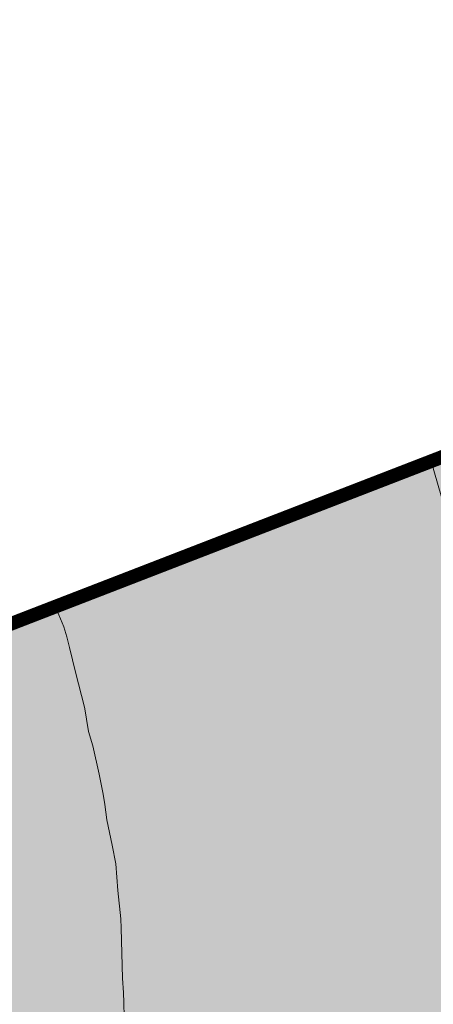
# Model space of a CAD drawing. Header units: metres. Extents: x 578835 to 593571, y 248557 to 255108.
# Tile 227 of 251: x 589256 to 589437, y 254670 to 255101. Entities that reach past the tile are written whole.
import ezdxf

# ---------------------------------------------------------------- set-up
doc = ezdxf.new("R2010")
doc.units = ezdxf.units.M
doc.linetypes.add('CACHEX2', pattern=[0.75, 0.5, -0.25])
doc.linetypes.add('SOLID_LINE', pattern=[0])
for name, color, linetype, lineweight in [('Cad-HYDROGRAPHI_COURS_D_EAU28', 5, 'SOLID_LINE', 0), ('Cad-PARCELLAIRE_PARCELLE1', 250, 'SOLID_LINE', 0), ('PLU', 7, 'CACHEX2', 5), ('PPRI global - contour', 152, 'Continuous', 5), ('PPRI global - hachures', 152, 'Continuous', 5)]:
    doc.layers.add(name, color=color, linetype=linetype, lineweight=lineweight)

msp = doc.modelspace()

# ---------------------------------------------------------------- hatches: boundary and pattern name
at = {"layer": 'PPRI global - hachures', "ltscale": 0.4}
h = msp.add_hatch(dxfattribs=at)
h.set_pattern_fill('ANSI36', color=256, scale=2, style=0)
h.paths.add_polyline_path([(589867.73, 254209.52), (589862.12, 254225.78), (589839.13, 254252.12), (589793.71, 254331.72), (589779.69, 254358.07), (589761.74, 254405.72), (589751.65, 254441.03), (589748.28, 254471.86), (589752.21, 254483.63), (589766.79, 254495.41), (589774.63, 254507.53), (589774.63, 254515.94), (589773.51, 254528.83), (589766.78, 254553.5), (589753.32, 254574.24), (589734.82, 254597.78), (589712.94, 254614.04), (589679.3, 254634.22), (589664.16, 254642.06), (589645.09, 254653.84), (589631.07, 254669.53), (589626.03, 254696.61), (589626.03, 254714.55), (589629.4, 254729.12), (589637.25, 254742.58), (589650.15, 254759.39), (589671.46, 254776.21), (589678.19, 254782.38), (589691.09, 254798.07), (589702.86, 254802), (589728.66, 254801.44), (589751.09, 254794.71), (589772.4, 254786.86), (589785.3, 254776.21), (589792.03, 254762.2), (589790.91, 254745.38), (589781.93, 254730.8), (589769.04, 254728.56), (589762.31, 254719.03), (589764.55, 254710.06), (589776.33, 254706.7), (589795.39, 254703.9), (589800.44, 254690.44), (589804.37, 254676.43), (589820.07, 254670.83), (589835.21, 254679.79), (589854.28, 254699.41), (589866.61, 254731.37), (589871.1, 254763.32), (589863.81, 254799.19), (589853.71, 254829.46), (589841.38, 254852.45), (589817.82, 254868.14), (589798.2, 254882.16), (589788.66, 254912.99), (589788.1, 254932.61), (589796.51, 254952.22), (589807.17, 254965.12), (589820.07, 254976.33), (589835.21, 254989.78), (589849.79, 254992.58), (589862.13, 254990.34), (589872.78, 254979.69), (589872.78, 254966.24), (589861.57, 254953.91), (589860.44, 254941.01), (589863.81, 254924.2), (589877.27, 254910.18), (589891.85, 254902.9), (589908.11, 254891.12), (589921.57, 254879.91), (589938.39, 254878.79), (589955.22, 254875.43), (589979.89, 254862.54), (589989.43, 254853.01), (589999.52, 254842.92), (590009.05, 254836.19), (590030.36, 254836.19), (590070.18, 254842.36), (590082.52, 254844.04), (590079.3, 254858.47), (590075.1, 254875.14), (590073.23, 254890.46), (590067.89, 254908.87), (590060.01, 254935.76), (590057.87, 254947.04), (590055.52, 254958.17), (590054.24, 254970.76), (590052.86, 254978.58), (590046.39, 254997.3), (590033.57, 255034.83), (590023.88, 255060.83), (590021.74, 255066.48), (590015.07, 255080.12), (590006.83, 255091.45), (589999.43, 255100.88), (589954.56, 255082.38), (589909.7, 255061.08), (589876.05, 255040.9), (589829.51, 255015.12), (589812.12, 254999.98), (589802.03, 254978.68), (589777.92, 254947.29), (589754.29, 254925.39), (589732.98, 254912.5), (589718.4, 254901.28), (589707.18, 254877.74), (589696.43, 254864.8), (589665.59, 254857.52), (589645.96, 254862), (589631.82, 254871.08), (589625.14, 254876.25), (589594.9, 254899.64), (589546.14, 254936.69), (589528.59, 254939.61), (589485.68, 254935.71), (589455.45, 254930.84), (589457.4, 254917.19), (589271.45, 254843.83), (589174.92, 254806.04), (589453.41, 253863.98), (589983.36, 253879.56), (589972.58, 253909.07), (589973.14, 253938.22), (589964.73, 253960.64), (589906.95, 254046.02), (589873.87, 254088.06), (589868.26, 254111.6), (589873.87, 254171.02)])

# ---------------------------------------------------------------- linework, layer by layer
at = {"layer": 'Cad-HYDROGRAPHI_COURS_D_EAU28'}
msp.add_lwpolyline([(589301.5, 254664.11), (589301.36, 254670.56), (589301.26, 254674.79), (589300.79, 254681.22), (589300.18, 254703.12), (589299.99, 254707.24), (589298.7, 254719.61), (589297.81, 254731.24), (589296.2, 254739.46), (589293.95, 254750.53), (589293.06, 254757.26), (589292.34, 254761.77), (589290.53, 254770.53), (589287.76, 254782.89), (589285.91, 254789.21), (589284.96, 254794.59), (589284.41, 254798.22), (589284.1, 254799.86), (589280.25, 254815.26), (589277.6, 254826.07), (589276.48, 254830.66), (589275.13, 254835), (589271.41, 254843.83), (589271.41, 254843.83), (589271.41, 254843.83), (589187.42, 254810.88)], dxfattribs=at)
at = {"layer": 'Cad-PARCELLAIRE_PARCELLE1'}
msp.add_lwpolyline([(589187.42, 254810.88), (589271.41, 254843.83), (589435.58, 254908.08), (589470.39, 254787.6), (589510.15, 254657.19), (589538.26, 254565.37), (589570.59, 254465.55), (589610.12, 254267.78), (589483.1, 254223.06), (589482.46, 254223.89), (589438.99, 254208.63), (589438.99, 254208.63), (589438.99, 254208.63), (589251.84, 254143.11)], dxfattribs=at)
at = {"layer": 'PLU', "color": 7, "ltscale": 2, "const_width": 6}
msp.add_lwpolyline([(589450.15, 254913.16), (588908.54, 254703.25), (588196.99, 254414.35), (587881.77, 254287.32), (587559.6, 254157.5), (586993.91, 253927.32), (586153.97, 253589.15)], dxfattribs=at)
at = {"layer": 'PPRI global - contour'}
msp.add_lwpolyline([(589802.03, 254978.68), (589777.92, 254947.29), (589754.29, 254925.39), (589732.98, 254912.5), (589718.4, 254901.28), (589707.18, 254877.74), (589696.43, 254864.8), (589665.59, 254857.52), (589645.96, 254862), (589631.82, 254871.08), (589625.14, 254876.25), (589594.9, 254899.64), (589546.14, 254936.69), (589528.59, 254939.61), (589485.68, 254935.71), (589455.45, 254930.84), (589457.4, 254917.19), (589271.45, 254843.83), (589151.01, 254796.68)], dxfattribs=at).dxf.unprotected_set("ltscale", 0)

doc.saveas('drawing.dxf')
